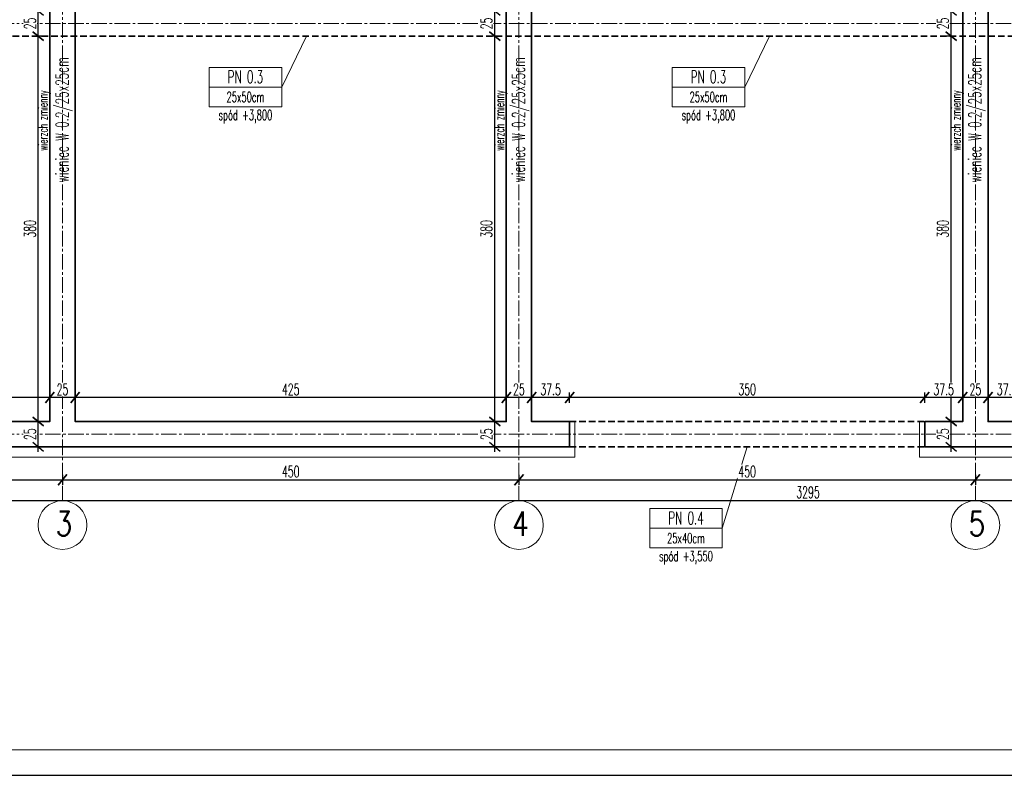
# Model space of a CAD drawing. Header units: centimetres. Extents: x 125945 to 146944, y 20629 to 31773.
# Tile 68 of 80: x 141315 to 142285, y 28341 to 29086. Entities that reach past the tile are written whole.
import ezdxf

# ---------------------------------------------------------------- set-up
doc = ezdxf.new("R2010")
doc.units = ezdxf.units.CM
doc.linetypes.add('CENTER2', pattern=[28.575, 19.05, -3.175, 3.175, -3.175])
doc.linetypes.add('HIDDEN', pattern=[9.525, 6.35, -3.175])
for name, color, linetype, lineweight in [('e-cad_cienkie', 88, 'Continuous', 15), ('e-cad_opisy', 7, 'Continuous', 15), ('e-cad_osie', 172, 'CENTER2', 9), ('e-cad_wymiary', 66, 'Continuous', 15), ('K- OPISY', 40, 'Continuous', 15), ('K-BELKI ŻELBETOWE', 160, 'HIDDEN', 35), ('K-IZOLACJA', 32, 'Continuous', 15), ('K-ŚCIANY KONSTRUKCYJNE', 16, 'Continuous', 35)]:
    doc.layers.add(name, color=color, linetype=linetype, lineweight=lineweight)
doc.styles.add('e-cad_1', font='simplex.shx', dxfattribs={"width": 0.6})
doc.styles.add('e-cad_2', font='simplex.shx', dxfattribs={"width": 0.8})
doc.styles.add('simpl', font='simplex.shx', dxfattribs={"width": 0.6})
doc.dimstyles.new('e-cad_1_50_[cm]', dxfattribs={"dimscale": 5, "dimtxt": 2.25, "dimasz": 1.75, "dimexe": 1, "dimexo": 0, "dimgap": 0.5, "dimtad": 1, "dimdec": 1, "dimrnd": 0.5, "dimdsep": 46, "dimtxsty": 'simpl', "dimblk": 'OBLIQUE', "dimcen": 0, "dimdle": 1, "dimclrd": 256, "dimclre": 256, "dimclrt": 256, "dimadec": 0, "dimazin": 0, "dimtfac": 1, "dimtdec": 1, "dimtix": 1, "dimtmove": 2, "dimatfit": 3, "dimldrblk": 'OBLIQUE', "dimfxl": 1, "dimfxlon": 1, "dimtfill": 1, "dimarcsym": 0})

# ---------------------------------------------------------------- blocks, each defined once
blk = doc.blocks.new('_Oblique')
at = {"color": 0, "linetype": 'ByBlock', "lineweight": -2}
blk.add_line((0.5, 0.6), (-0.5, -0.6), dxfattribs=at)
blk = doc.blocks.new('*D3725')
at = {"layer": 'e-cad_wymiary', "lineweight": -2, "ltscale": 2}
for p, q in [((142233, 28659.52), (142233, 28694.52)), ((142228, 28689.52), (142238, 28689.52)), ((142228, 28664.52), (142238, 28664.52))]:
    blk.add_line(p, q, dxfattribs=at)
at = {"layer": 'e-cad_wymiary', "lineweight": -2, "xscale": 8.75, "yscale": 8.75, "zscale": 8.75}
for p, rotation in [((142233, 28689.52), 90), ((142233, 28664.52), 270)]:
    blk.add_blockref('_Oblique', p, dxfattribs=dict(at, rotation=rotation))
at = {"layer": 'e-cad_wymiary', "ltscale": 2, "insert": (142224.88, 28677.02), "char_height": 11.25, "attachment_point": 5, "rotation": 90, "style": 'simpl', "bg_fill": 3, "box_fill_scale": 1.1, "bg_fill_color": 256, "bg_fill_true_color": 13158600, "bg_fill_transparency": 0}
blk.add_mtext('25', dxfattribs=at)
at = {"layer": 'Defpoints', "color": 0}
for p in [(142227.74, 28689.52), (142233, 28689.52), (142227.74, 28664.52)]:
    blk.add_point(p, dxfattribs=at)
blk = doc.blocks.new('*D3726')
at = {"layer": 'Defpoints', "color": 0}
for p in [(142233, 29069.52), (142244.4, 29069.52), (142227.74, 28689.52)]:
    blk.add_point(p, dxfattribs=at)
at = {"layer": 'e-cad_wymiary', "lineweight": -2, "ltscale": 2}
for p, q in [((142233, 28684.52), (142233, 29074.52)), ((142238, 29069.52), (142228, 29069.52)), ((142228, 28689.52), (142238, 28689.52))]:
    blk.add_line(p, q, dxfattribs=at)
at = {"layer": 'e-cad_wymiary', "lineweight": -2, "xscale": 8.75, "yscale": 8.75, "zscale": 8.75}
for p, rotation in [((142233, 29069.52), 90), ((142233, 28689.52), 270)]:
    blk.add_blockref('_Oblique', p, dxfattribs=dict(at, rotation=rotation))
at = {"layer": 'e-cad_wymiary', "ltscale": 2, "insert": (142224.88, 28879.52), "char_height": 11.25, "attachment_point": 5, "rotation": 90, "style": 'simpl', "bg_fill": 3, "box_fill_scale": 1.1, "bg_fill_color": 256, "bg_fill_true_color": 13158600, "bg_fill_transparency": 0}
blk.add_mtext('380', dxfattribs=at)
blk = doc.blocks.new('*D3727')
at = {"layer": 'Defpoints', "color": 0}
for p in [(142244.4, 29094.52), (142244.4, 29069.52)]:
    blk.add_point(p, dxfattribs=at)
at = {"layer": 'e-cad_wymiary', "lineweight": -2, "ltscale": 2}
for p, q in [((142238, 29094.52), (142228, 29094.52)), ((142233, 29064.52), (142233, 29099.52)), ((142238, 29069.52), (142228, 29069.52))]:
    blk.add_line(p, q, dxfattribs=at)
at = {"layer": 'e-cad_wymiary', "lineweight": -2, "xscale": 8.75, "yscale": 8.75, "zscale": 8.75}
for p, rotation in [((142233, 29094.52), 90), ((142233, 29069.52), 270)]:
    blk.add_blockref('_Oblique', p, dxfattribs=dict(at, rotation=rotation))
at = {"layer": 'e-cad_wymiary', "ltscale": 2, "insert": (142224.88, 29082.02), "char_height": 11.25, "attachment_point": 5, "rotation": 90, "style": 'simpl', "bg_fill": 3, "box_fill_scale": 1.1, "bg_fill_color": 256, "bg_fill_true_color": 13158600, "bg_fill_transparency": 0}
blk.add_mtext('25', dxfattribs=at)
at = {"layer": 'Defpoints', "color": 0}
blk.add_point((142233, 29094.52), dxfattribs=at)
blk = doc.blocks.new('*D3730')
at = {"layer": 'e-cad_wymiary', "lineweight": -2, "ltscale": 2}
for p, q in [((141783, 28659.52), (141783, 28694.52)), ((141778, 28689.52), (141788, 28689.52)), ((141778, 28664.52), (141788, 28664.52))]:
    blk.add_line(p, q, dxfattribs=at)
at = {"layer": 'e-cad_wymiary', "lineweight": -2, "xscale": 8.75, "yscale": 8.75, "zscale": 8.75}
for p, rotation in [((141783, 28689.52), 90), ((141783, 28664.52), 270)]:
    blk.add_blockref('_Oblique', p, dxfattribs=dict(at, rotation=rotation))
at = {"layer": 'e-cad_wymiary', "ltscale": 2, "insert": (141774.88, 28677.02), "char_height": 11.25, "attachment_point": 5, "rotation": 90, "style": 'simpl', "bg_fill": 3, "box_fill_scale": 1.1, "bg_fill_color": 256, "bg_fill_true_color": 13158600, "bg_fill_transparency": 0}
blk.add_mtext('25', dxfattribs=at)
at = {"layer": 'Defpoints', "color": 0}
for p in [(141777.74, 28689.52), (141783, 28689.52), (141777.74, 28664.52)]:
    blk.add_point(p, dxfattribs=at)
blk = doc.blocks.new('*D3731')
at = {"layer": 'Defpoints', "color": 0}
for p in [(141783, 29069.52), (141794.4, 29069.52), (141777.74, 28689.52)]:
    blk.add_point(p, dxfattribs=at)
at = {"layer": 'e-cad_wymiary', "lineweight": -2, "ltscale": 2}
for p, q in [((141783, 28684.52), (141783, 29074.52)), ((141788, 29069.52), (141778, 29069.52)), ((141778, 28689.52), (141788, 28689.52))]:
    blk.add_line(p, q, dxfattribs=at)
at = {"layer": 'e-cad_wymiary', "lineweight": -2, "xscale": 8.75, "yscale": 8.75, "zscale": 8.75}
for p, rotation in [((141783, 29069.52), 90), ((141783, 28689.52), 270)]:
    blk.add_blockref('_Oblique', p, dxfattribs=dict(at, rotation=rotation))
at = {"layer": 'e-cad_wymiary', "ltscale": 2, "insert": (141774.88, 28879.52), "char_height": 11.25, "attachment_point": 5, "rotation": 90, "style": 'simpl', "bg_fill": 3, "box_fill_scale": 1.1, "bg_fill_color": 256, "bg_fill_true_color": 13158600, "bg_fill_transparency": 0}
blk.add_mtext('380', dxfattribs=at)
blk = doc.blocks.new('*D3732')
at = {"layer": 'Defpoints', "color": 0}
for p in [(141794.4, 29094.52), (141794.4, 29069.52)]:
    blk.add_point(p, dxfattribs=at)
at = {"layer": 'e-cad_wymiary', "lineweight": -2, "ltscale": 2}
for p, q in [((141788, 29094.52), (141778, 29094.52)), ((141783, 29064.52), (141783, 29099.52)), ((141788, 29069.52), (141778, 29069.52))]:
    blk.add_line(p, q, dxfattribs=at)
at = {"layer": 'e-cad_wymiary', "lineweight": -2, "xscale": 8.75, "yscale": 8.75, "zscale": 8.75}
for p, rotation in [((141783, 29094.52), 90), ((141783, 29069.52), 270)]:
    blk.add_blockref('_Oblique', p, dxfattribs=dict(at, rotation=rotation))
at = {"layer": 'e-cad_wymiary', "ltscale": 2, "insert": (141774.88, 29082.02), "char_height": 11.25, "attachment_point": 5, "rotation": 90, "style": 'simpl', "bg_fill": 3, "box_fill_scale": 1.1, "bg_fill_color": 256, "bg_fill_true_color": 13158600, "bg_fill_transparency": 0}
blk.add_mtext('25', dxfattribs=at)
at = {"layer": 'Defpoints', "color": 0}
blk.add_point((141783, 29094.52), dxfattribs=at)
blk = doc.blocks.new('*D3735')
at = {"layer": 'e-cad_wymiary', "lineweight": -2, "ltscale": 2}
for p, q in [((141333, 28659.52), (141333, 28694.52)), ((141328, 28689.52), (141338, 28689.52)), ((141328, 28664.52), (141338, 28664.52))]:
    blk.add_line(p, q, dxfattribs=at)
at = {"layer": 'e-cad_wymiary', "lineweight": -2, "xscale": 8.75, "yscale": 8.75, "zscale": 8.75}
for p, rotation in [((141333, 28689.52), 90), ((141333, 28664.52), 270)]:
    blk.add_blockref('_Oblique', p, dxfattribs=dict(at, rotation=rotation))
at = {"layer": 'e-cad_wymiary', "ltscale": 2, "insert": (141324.88, 28677.02), "char_height": 11.25, "attachment_point": 5, "rotation": 90, "style": 'simpl', "bg_fill": 3, "box_fill_scale": 1.1, "bg_fill_color": 256, "bg_fill_true_color": 13158600, "bg_fill_transparency": 0}
blk.add_mtext('25', dxfattribs=at)
at = {"layer": 'Defpoints', "color": 0}
for p in [(141327.74, 28689.52), (141333, 28689.52), (141327.74, 28664.52)]:
    blk.add_point(p, dxfattribs=at)
blk = doc.blocks.new('*D3736')
at = {"layer": 'Defpoints', "color": 0}
for p in [(141333, 29069.52), (141344.4, 29069.52), (141327.74, 28689.52)]:
    blk.add_point(p, dxfattribs=at)
at = {"layer": 'e-cad_wymiary', "lineweight": -2, "ltscale": 2}
for p, q in [((141333, 28684.52), (141333, 29074.52)), ((141338, 29069.52), (141328, 29069.52)), ((141328, 28689.52), (141338, 28689.52))]:
    blk.add_line(p, q, dxfattribs=at)
at = {"layer": 'e-cad_wymiary', "lineweight": -2, "xscale": 8.75, "yscale": 8.75, "zscale": 8.75}
for p, rotation in [((141333, 29069.52), 90), ((141333, 28689.52), 270)]:
    blk.add_blockref('_Oblique', p, dxfattribs=dict(at, rotation=rotation))
at = {"layer": 'e-cad_wymiary', "ltscale": 2, "insert": (141324.88, 28879.52), "char_height": 11.25, "attachment_point": 5, "rotation": 90, "style": 'simpl', "bg_fill": 3, "box_fill_scale": 1.1, "bg_fill_color": 256, "bg_fill_true_color": 13158600, "bg_fill_transparency": 0}
blk.add_mtext('380', dxfattribs=at)
blk = doc.blocks.new('*D3737')
at = {"layer": 'Defpoints', "color": 0}
for p in [(141344.4, 29094.52), (141344.4, 29069.52)]:
    blk.add_point(p, dxfattribs=at)
at = {"layer": 'e-cad_wymiary', "lineweight": -2, "ltscale": 2}
for p, q in [((141338, 29094.52), (141328, 29094.52)), ((141333, 29064.52), (141333, 29099.52)), ((141338, 29069.52), (141328, 29069.52))]:
    blk.add_line(p, q, dxfattribs=at)
at = {"layer": 'e-cad_wymiary', "lineweight": -2, "xscale": 8.75, "yscale": 8.75, "zscale": 8.75}
for p, rotation in [((141333, 29094.52), 90), ((141333, 29069.52), 270)]:
    blk.add_blockref('_Oblique', p, dxfattribs=dict(at, rotation=rotation))
at = {"layer": 'e-cad_wymiary', "ltscale": 2, "insert": (141324.88, 29082.02), "char_height": 11.25, "attachment_point": 5, "rotation": 90, "style": 'simpl', "bg_fill": 3, "box_fill_scale": 1.1, "bg_fill_color": 256, "bg_fill_true_color": 13158600, "bg_fill_transparency": 0}
blk.add_mtext('25', dxfattribs=at)
at = {"layer": 'Defpoints', "color": 0}
blk.add_point((141333, 29094.52), dxfattribs=at)
blk = doc.blocks.new('*D3768')
at = {"layer": 'Defpoints', "color": 0}
for p in [(142269.4, 28689.52), (142306.9, 28689.52)]:
    blk.add_point(p, dxfattribs=at)
at = {"layer": 'e-cad_wymiary', "lineweight": -2, "ltscale": 2}
for p, q in [((142269.4, 28708.11), (142269.4, 28718.11)), ((142306.9, 28708.11), (142306.9, 28718.11)), ((142311.9, 28713.11), (142264.4, 28713.11))]:
    blk.add_line(p, q, dxfattribs=at)
at = {"layer": 'e-cad_wymiary', "lineweight": -2, "xscale": 8.75, "yscale": 8.75, "zscale": 8.75, "rotation": 180}
blk.add_blockref('_Oblique', (142269.4, 28713.11), dxfattribs=at)
at = {"layer": 'e-cad_wymiary', "lineweight": -2, "xscale": 8.75, "yscale": 8.75, "zscale": 8.75}
blk.add_blockref('_Oblique', (142306.9, 28713.11), dxfattribs=at)
at = {"layer": 'e-cad_wymiary', "ltscale": 2, "insert": (142288.15, 28721.23), "char_height": 11.25, "attachment_point": 5, "style": 'simpl', "bg_fill": 3, "box_fill_scale": 1.1, "bg_fill_color": 256, "bg_fill_true_color": 13158600, "bg_fill_transparency": 0}
blk.add_mtext('37.5', dxfattribs=at)
at = {"layer": 'Defpoints', "color": 0}
blk.add_point((142269.4, 28713.11), dxfattribs=at)
blk = doc.blocks.new('*D3769')
at = {"layer": 'Defpoints', "color": 0}
for p in [(142244.4, 28689.52), (142269.4, 28689.52)]:
    blk.add_point(p, dxfattribs=at)
at = {"layer": 'e-cad_wymiary', "lineweight": -2, "ltscale": 2}
for p, q in [((142244.4, 28708.11), (142244.4, 28718.11)), ((142269.4, 28708.11), (142269.4, 28718.11)), ((142274.4, 28713.11), (142239.4, 28713.11))]:
    blk.add_line(p, q, dxfattribs=at)
at = {"layer": 'e-cad_wymiary', "lineweight": -2, "xscale": 8.75, "yscale": 8.75, "zscale": 8.75, "rotation": 180}
blk.add_blockref('_Oblique', (142244.4, 28713.11), dxfattribs=at)
at = {"layer": 'e-cad_wymiary', "lineweight": -2, "xscale": 8.75, "yscale": 8.75, "zscale": 8.75}
blk.add_blockref('_Oblique', (142269.4, 28713.11), dxfattribs=at)
at = {"layer": 'e-cad_wymiary', "ltscale": 2, "insert": (142256.9, 28721.23), "char_height": 11.25, "attachment_point": 5, "style": 'simpl', "bg_fill": 3, "box_fill_scale": 1.1, "bg_fill_color": 256, "bg_fill_true_color": 13158600, "bg_fill_transparency": 0}
blk.add_mtext('25', dxfattribs=at)
at = {"layer": 'Defpoints', "color": 0}
blk.add_point((142244.4, 28713.11), dxfattribs=at)
blk = doc.blocks.new('*D3770')
at = {"layer": 'Defpoints', "color": 0}
for p in [(142206.9, 28689.52), (142244.4, 28689.52)]:
    blk.add_point(p, dxfattribs=at)
at = {"layer": 'e-cad_wymiary', "lineweight": -2, "ltscale": 2}
for p, q in [((142206.9, 28708.11), (142206.9, 28718.11)), ((142244.4, 28708.11), (142244.4, 28718.11)), ((142249.4, 28713.11), (142201.9, 28713.11))]:
    blk.add_line(p, q, dxfattribs=at)
at = {"layer": 'e-cad_wymiary', "lineweight": -2, "xscale": 8.75, "yscale": 8.75, "zscale": 8.75, "rotation": 180}
blk.add_blockref('_Oblique', (142206.9, 28713.11), dxfattribs=at)
at = {"layer": 'e-cad_wymiary', "lineweight": -2, "xscale": 8.75, "yscale": 8.75, "zscale": 8.75}
blk.add_blockref('_Oblique', (142244.4, 28713.11), dxfattribs=at)
at = {"layer": 'e-cad_wymiary', "ltscale": 2, "insert": (142225.65, 28721.23), "char_height": 11.25, "attachment_point": 5, "style": 'simpl', "bg_fill": 3, "box_fill_scale": 1.1, "bg_fill_color": 256, "bg_fill_true_color": 13158600, "bg_fill_transparency": 0}
blk.add_mtext('37.5', dxfattribs=at)
at = {"layer": 'Defpoints', "color": 0}
blk.add_point((142206.9, 28713.11), dxfattribs=at)
blk = doc.blocks.new('*D3771')
at = {"layer": 'Defpoints', "color": 0}
for p in [(141856.9, 28713.11), (141856.9, 28689.52), (142206.9, 28689.52)]:
    blk.add_point(p, dxfattribs=at)
at = {"layer": 'e-cad_wymiary', "lineweight": -2, "ltscale": 2}
for p, q in [((141856.9, 28708.11), (141856.9, 28718.11)), ((142206.9, 28708.11), (142206.9, 28718.11)), ((142211.9, 28713.11), (141851.9, 28713.11))]:
    blk.add_line(p, q, dxfattribs=at)
at = {"layer": 'e-cad_wymiary', "lineweight": -2, "xscale": 8.75, "yscale": 8.75, "zscale": 8.75, "rotation": 180}
blk.add_blockref('_Oblique', (141856.9, 28713.11), dxfattribs=at)
at = {"layer": 'e-cad_wymiary', "lineweight": -2, "xscale": 8.75, "yscale": 8.75, "zscale": 8.75}
blk.add_blockref('_Oblique', (142206.9, 28713.11), dxfattribs=at)
at = {"layer": 'e-cad_wymiary', "ltscale": 2, "insert": (142031.9, 28721.23), "char_height": 11.25, "attachment_point": 5, "style": 'simpl', "bg_fill": 3, "box_fill_scale": 1.1, "bg_fill_color": 256, "bg_fill_true_color": 13158600, "bg_fill_transparency": 0}
blk.add_mtext('350', dxfattribs=at)
blk = doc.blocks.new('*D3772')
at = {"layer": 'Defpoints', "color": 0}
for p in [(141819.4, 28689.52), (141856.9, 28689.52)]:
    blk.add_point(p, dxfattribs=at)
at = {"layer": 'e-cad_wymiary', "lineweight": -2, "ltscale": 2}
for p, q in [((141819.4, 28708.11), (141819.4, 28718.11)), ((141856.9, 28708.11), (141856.9, 28718.11)), ((141861.9, 28713.11), (141814.4, 28713.11))]:
    blk.add_line(p, q, dxfattribs=at)
at = {"layer": 'e-cad_wymiary', "lineweight": -2, "xscale": 8.75, "yscale": 8.75, "zscale": 8.75, "rotation": 180}
blk.add_blockref('_Oblique', (141819.4, 28713.11), dxfattribs=at)
at = {"layer": 'e-cad_wymiary', "lineweight": -2, "xscale": 8.75, "yscale": 8.75, "zscale": 8.75}
blk.add_blockref('_Oblique', (141856.9, 28713.11), dxfattribs=at)
at = {"layer": 'e-cad_wymiary', "ltscale": 2, "insert": (141838.15, 28721.23), "char_height": 11.25, "attachment_point": 5, "style": 'simpl', "bg_fill": 3, "box_fill_scale": 1.1, "bg_fill_color": 256, "bg_fill_true_color": 13158600, "bg_fill_transparency": 0}
blk.add_mtext('37.5', dxfattribs=at)
at = {"layer": 'Defpoints', "color": 0}
blk.add_point((141819.4, 28713.11), dxfattribs=at)
blk = doc.blocks.new('*D3773')
at = {"layer": 'Defpoints', "color": 0}
for p in [(141794.4, 28689.52), (141819.4, 28689.52)]:
    blk.add_point(p, dxfattribs=at)
at = {"layer": 'e-cad_wymiary', "lineweight": -2, "ltscale": 2}
for p, q in [((141794.4, 28708.11), (141794.4, 28718.11)), ((141819.4, 28708.11), (141819.4, 28718.11)), ((141824.4, 28713.11), (141789.4, 28713.11))]:
    blk.add_line(p, q, dxfattribs=at)
at = {"layer": 'e-cad_wymiary', "lineweight": -2, "xscale": 8.75, "yscale": 8.75, "zscale": 8.75, "rotation": 180}
blk.add_blockref('_Oblique', (141794.4, 28713.11), dxfattribs=at)
at = {"layer": 'e-cad_wymiary', "lineweight": -2, "xscale": 8.75, "yscale": 8.75, "zscale": 8.75}
blk.add_blockref('_Oblique', (141819.4, 28713.11), dxfattribs=at)
at = {"layer": 'e-cad_wymiary', "ltscale": 2, "insert": (141806.9, 28721.23), "char_height": 11.25, "attachment_point": 5, "style": 'simpl', "bg_fill": 3, "box_fill_scale": 1.1, "bg_fill_color": 256, "bg_fill_true_color": 13158600, "bg_fill_transparency": 0}
blk.add_mtext('25', dxfattribs=at)
at = {"layer": 'Defpoints', "color": 0}
blk.add_point((141794.4, 28713.11), dxfattribs=at)
blk = doc.blocks.new('*D3774')
at = {"layer": 'Defpoints', "color": 0}
for p in [(141369.4, 28713.11), (141369.4, 28689.52), (141794.4, 28689.52)]:
    blk.add_point(p, dxfattribs=at)
at = {"layer": 'e-cad_wymiary', "lineweight": -2, "ltscale": 2}
for p, q in [((141369.4, 28708.11), (141369.4, 28718.11)), ((141794.4, 28708.11), (141794.4, 28718.11)), ((141799.4, 28713.11), (141364.4, 28713.11))]:
    blk.add_line(p, q, dxfattribs=at)
at = {"layer": 'e-cad_wymiary', "lineweight": -2, "xscale": 8.75, "yscale": 8.75, "zscale": 8.75, "rotation": 180}
blk.add_blockref('_Oblique', (141369.4, 28713.11), dxfattribs=at)
at = {"layer": 'e-cad_wymiary', "lineweight": -2, "xscale": 8.75, "yscale": 8.75, "zscale": 8.75}
blk.add_blockref('_Oblique', (141794.4, 28713.11), dxfattribs=at)
at = {"layer": 'e-cad_wymiary', "ltscale": 2, "insert": (141581.9, 28721.23), "char_height": 11.25, "attachment_point": 5, "style": 'simpl', "bg_fill": 3, "box_fill_scale": 1.1, "bg_fill_color": 256, "bg_fill_true_color": 13158600, "bg_fill_transparency": 0}
blk.add_mtext('425', dxfattribs=at)
blk = doc.blocks.new('*D3775')
at = {"layer": 'Defpoints', "color": 0}
for p in [(141344.4, 28689.52), (141369.4, 28689.52)]:
    blk.add_point(p, dxfattribs=at)
at = {"layer": 'e-cad_wymiary', "lineweight": -2, "ltscale": 2}
for p, q in [((141344.4, 28708.11), (141344.4, 28718.11)), ((141369.4, 28708.11), (141369.4, 28718.11)), ((141374.4, 28713.11), (141339.4, 28713.11))]:
    blk.add_line(p, q, dxfattribs=at)
at = {"layer": 'e-cad_wymiary', "lineweight": -2, "xscale": 8.75, "yscale": 8.75, "zscale": 8.75, "rotation": 180}
blk.add_blockref('_Oblique', (141344.4, 28713.11), dxfattribs=at)
at = {"layer": 'e-cad_wymiary', "lineweight": -2, "xscale": 8.75, "yscale": 8.75, "zscale": 8.75}
blk.add_blockref('_Oblique', (141369.4, 28713.11), dxfattribs=at)
at = {"layer": 'e-cad_wymiary', "ltscale": 2, "insert": (141356.9, 28721.23), "char_height": 11.25, "attachment_point": 5, "style": 'simpl', "bg_fill": 3, "box_fill_scale": 1.1, "bg_fill_color": 256, "bg_fill_true_color": 13158600, "bg_fill_transparency": 0}
blk.add_mtext('25', dxfattribs=at)
at = {"layer": 'Defpoints', "color": 0}
blk.add_point((141344.4, 28713.11), dxfattribs=at)
blk = doc.blocks.new('*D3776')
at = {"layer": 'Defpoints', "color": 0}
for p in [(140469.4, 28713.11), (140469.4, 28689.52), (141344.4, 28689.52)]:
    blk.add_point(p, dxfattribs=at)
at = {"layer": 'e-cad_wymiary', "lineweight": -2, "ltscale": 2}
for p, q in [((140469.4, 28708.11), (140469.4, 28718.11)), ((141344.4, 28708.11), (141344.4, 28718.11)), ((141349.4, 28713.11), (140464.4, 28713.11))]:
    blk.add_line(p, q, dxfattribs=at)
at = {"layer": 'e-cad_wymiary', "lineweight": -2, "xscale": 8.75, "yscale": 8.75, "zscale": 8.75, "rotation": 180}
blk.add_blockref('_Oblique', (140469.4, 28713.11), dxfattribs=at)
at = {"layer": 'e-cad_wymiary', "lineweight": -2, "xscale": 8.75, "yscale": 8.75, "zscale": 8.75}
blk.add_blockref('_Oblique', (141344.4, 28713.11), dxfattribs=at)
at = {"layer": 'e-cad_wymiary', "ltscale": 2, "insert": (140906.9, 28721.23), "char_height": 11.25, "attachment_point": 5, "style": 'simpl', "bg_fill": 3, "box_fill_scale": 1.1, "bg_fill_color": 256, "bg_fill_true_color": 13158600, "bg_fill_transparency": 0}
blk.add_mtext('875', dxfattribs=at)
blk = doc.blocks.new('*D3799')
at = {"layer": 'Defpoints', "color": 0}
for p in [(141356.9, 28677.02), (140456.9, 28664.52), (141356.9, 28632.09)]:
    blk.add_point(p, dxfattribs=at)
at = {"layer": 'e-cad_wymiary', "lineweight": -2, "ltscale": 2}
for p, q in [((140456.9, 28637.09), (140456.9, 28627.09)), ((141356.9, 28637.09), (141356.9, 28627.09)), ((140451.9, 28632.09), (141361.9, 28632.09))]:
    blk.add_line(p, q, dxfattribs=at)
at = {"layer": 'e-cad_wymiary', "lineweight": -2, "xscale": 8.75, "yscale": 8.75, "zscale": 8.75, "rotation": 180}
blk.add_blockref('_Oblique', (140456.9, 28632.09), dxfattribs=at)
at = {"layer": 'e-cad_wymiary', "lineweight": -2, "xscale": 8.75, "yscale": 8.75, "zscale": 8.75}
blk.add_blockref('_Oblique', (141356.9, 28632.09), dxfattribs=at)
at = {"layer": 'e-cad_wymiary', "ltscale": 2, "insert": (140906.9, 28640.22), "char_height": 11.25, "attachment_point": 5, "style": 'simpl', "bg_fill": 3, "box_fill_scale": 1.1, "bg_fill_color": 256, "bg_fill_true_color": 13158600, "bg_fill_transparency": 0}
blk.add_mtext('900', dxfattribs=at)
blk = doc.blocks.new('*D3800')
at = {"layer": 'Defpoints', "color": 0}
for p in [(141356.9, 28677.02), (141806.9, 28677.02), (141806.9, 28632.09)]:
    blk.add_point(p, dxfattribs=at)
at = {"layer": 'e-cad_wymiary', "lineweight": -2, "ltscale": 2}
for p, q in [((141356.9, 28637.09), (141356.9, 28627.09)), ((141806.9, 28637.09), (141806.9, 28627.09)), ((141351.9, 28632.09), (141811.9, 28632.09))]:
    blk.add_line(p, q, dxfattribs=at)
at = {"layer": 'e-cad_wymiary', "lineweight": -2, "xscale": 8.75, "yscale": 8.75, "zscale": 8.75, "rotation": 180}
blk.add_blockref('_Oblique', (141356.9, 28632.09), dxfattribs=at)
at = {"layer": 'e-cad_wymiary', "lineweight": -2, "xscale": 8.75, "yscale": 8.75, "zscale": 8.75}
blk.add_blockref('_Oblique', (141806.9, 28632.09), dxfattribs=at)
at = {"layer": 'e-cad_wymiary', "ltscale": 2, "insert": (141581.9, 28640.22), "char_height": 11.25, "attachment_point": 5, "style": 'simpl', "bg_fill": 3, "box_fill_scale": 1.1, "bg_fill_color": 256, "bg_fill_true_color": 13158600, "bg_fill_transparency": 0}
blk.add_mtext('450', dxfattribs=at)
blk = doc.blocks.new('*D3801')
at = {"layer": 'Defpoints', "color": 0}
for p in [(141806.9, 28677.02), (142256.9, 28664.52), (142256.9, 28632.09)]:
    blk.add_point(p, dxfattribs=at)
at = {"layer": 'e-cad_wymiary', "lineweight": -2, "ltscale": 2}
for p, q in [((141806.9, 28637.09), (141806.9, 28627.09)), ((142256.9, 28637.09), (142256.9, 28627.09)), ((141801.9, 28632.09), (142261.9, 28632.09))]:
    blk.add_line(p, q, dxfattribs=at)
at = {"layer": 'e-cad_wymiary', "lineweight": -2, "xscale": 8.75, "yscale": 8.75, "zscale": 8.75, "rotation": 180}
blk.add_blockref('_Oblique', (141806.9, 28632.09), dxfattribs=at)
at = {"layer": 'e-cad_wymiary', "lineweight": -2, "xscale": 8.75, "yscale": 8.75, "zscale": 8.75}
blk.add_blockref('_Oblique', (142256.9, 28632.09), dxfattribs=at)
at = {"layer": 'e-cad_wymiary', "ltscale": 2, "insert": (142031.9, 28640.22), "char_height": 11.25, "attachment_point": 5, "style": 'simpl', "bg_fill": 3, "box_fill_scale": 1.1, "bg_fill_color": 256, "bg_fill_true_color": 13158600, "bg_fill_transparency": 0}
blk.add_mtext('450', dxfattribs=at)
blk = doc.blocks.new('*D3802')
at = {"layer": 'Defpoints', "color": 0}
for p in [(142256.9, 28664.52), (142706.9, 28664.52), (142706.9, 28632.09)]:
    blk.add_point(p, dxfattribs=at)
at = {"layer": 'e-cad_wymiary', "lineweight": -2, "ltscale": 2}
for p, q in [((142256.9, 28637.09), (142256.9, 28627.09)), ((142706.9, 28637.09), (142706.9, 28627.09)), ((142251.9, 28632.09), (142711.9, 28632.09))]:
    blk.add_line(p, q, dxfattribs=at)
at = {"layer": 'e-cad_wymiary', "lineweight": -2, "xscale": 8.75, "yscale": 8.75, "zscale": 8.75, "rotation": 180}
blk.add_blockref('_Oblique', (142256.9, 28632.09), dxfattribs=at)
at = {"layer": 'e-cad_wymiary', "lineweight": -2, "xscale": 8.75, "yscale": 8.75, "zscale": 8.75}
blk.add_blockref('_Oblique', (142706.9, 28632.09), dxfattribs=at)
at = {"layer": 'e-cad_wymiary', "ltscale": 2, "insert": (142481.9, 28640.22), "char_height": 11.25, "attachment_point": 5, "style": 'simpl', "bg_fill": 3, "box_fill_scale": 1.1, "bg_fill_color": 256, "bg_fill_true_color": 13158600, "bg_fill_transparency": 0}
blk.add_mtext('450', dxfattribs=at)
blk = doc.blocks.new('*D3806')
at = {"layer": 'Defpoints', "color": 0}
for p in [(140444.4, 28664.52), (143739.4, 28664.52), (143739.4, 28611.59)]:
    blk.add_point(p, dxfattribs=at)
at = {"layer": 'e-cad_wymiary', "lineweight": -2, "ltscale": 2}
for p, q in [((140444.4, 28616.59), (140444.4, 28606.59)), ((143739.4, 28616.59), (143739.4, 28606.59)), ((140439.4, 28611.59), (143744.4, 28611.59))]:
    blk.add_line(p, q, dxfattribs=at)
at = {"layer": 'e-cad_wymiary', "lineweight": -2, "xscale": 8.75, "yscale": 8.75, "zscale": 8.75, "rotation": 180}
blk.add_blockref('_Oblique', (140444.4, 28611.59), dxfattribs=at)
at = {"layer": 'e-cad_wymiary', "lineweight": -2, "xscale": 8.75, "yscale": 8.75, "zscale": 8.75}
blk.add_blockref('_Oblique', (143739.4, 28611.59), dxfattribs=at)
at = {"layer": 'e-cad_wymiary', "ltscale": 2, "insert": (142091.9, 28619.71), "char_height": 11.25, "attachment_point": 5, "style": 'simpl', "bg_fill": 3, "box_fill_scale": 1.1, "bg_fill_color": 256, "bg_fill_true_color": 13158600, "bg_fill_transparency": 0}
blk.add_mtext('3295', dxfattribs=at)

msp = doc.modelspace()

# ---------------------------------------------------------------- linework, layer by layer
at = {"layer": 'Defpoints'}
msp.add_lwpolyline([(140133.77, 28340.69), (144533.77, 28340.69), (144533.77, 29825.69), (140133.77, 29825.69)], close=True, dxfattribs=at)
at = {"layer": 'e-cad_cienkie'}
msp.add_lwpolyline([(140283.77, 28365.69), (144508.77, 28365.69), (144508.77, 29800.69), (140283.77, 29800.69)], close=True, dxfattribs=at)
at = {"layer": 'e-cad_opisy'}
for centre in [(141356.9, 28587.37), (141806.9, 28587.37), (142256.9, 28587.37)]:
    msp.add_circle(centre, 24, dxfattribs=at)
at = {"layer": 'e-cad_osie', "ltscale": 0.8}
for p, q in [((141356.9, 29563.27), (141356.9, 28611.37)), ((141806.9, 29563.27), (141806.9, 28611.37)), ((142256.9, 29563.27), (142256.9, 28611.37)), ((140379.62, 29082.02), (143800.44, 29082.02)), ((140379.62, 28677.02), (143800.44, 28677.02))]:
    msp.add_line(p, q, dxfattribs=at)
at = {"layer": 'K- OPISY', "color": 4, "ltscale": 2}
for p, q in [((141573, 29019.27), (141597.56, 29069.52)), ((142029.51, 29019.27), (142054.07, 29069.52)), ((142007.34, 28584.28), (142031.9, 28664.52))]:
    msp.add_line(p, q, dxfattribs=at)
at = {"layer": 'K- OPISY', "color": 4}
for points in [[(141573, 29038.72), (141501.53, 29038.72), (141501.53, 29019.27), (141573, 29019.27)], [(142029.51, 29038.72), (141958.05, 29038.72), (141958.05, 29019.27), (142029.51, 29019.27)], [(141573, 29019.27), (141501.53, 29019.27), (141501.53, 28999.83), (141573, 28999.83)], [(142029.51, 29019.27), (141958.05, 29019.27), (141958.05, 28999.83), (142029.51, 28999.83)], [(142007.34, 28603.72), (141935.87, 28603.72), (141935.87, 28584.28), (142007.34, 28584.28)], [(142007.34, 28584.28), (141935.87, 28584.28), (141935.87, 28564.83), (142007.34, 28564.83)]]:
    msp.add_lwpolyline(points, close=True, dxfattribs=at)
at = {"layer": 'K-BELKI ŻELBETOWE'}
for p, q in [((141856.9, 28689.52), (142206.9, 28689.52)), ((141856.9, 28664.52), (142206.9, 28664.52))]:
    msp.add_line(p, q, dxfattribs=at)
msp.add_lwpolyline([(143714.4, 29069.52), (140469.4, 29069.52)], dxfattribs=at)
at = {"layer": 'K-IZOLACJA', "ltscale": 0.8}
for p, q in [((141861.9, 28689.52), (141856.9, 28689.52)), ((141861.9, 28654.52), (141861.9, 28689.52)), ((142201.9, 28654.52), (142201.9, 28689.52)), ((142201.9, 28689.52), (142206.9, 28689.52)), ((140434.4, 28654.52), (141861.9, 28654.52)), ((142201.9, 28654.52), (142311.9, 28654.52))]:
    msp.add_line(p, q, dxfattribs=at)
at = {"layer": 'K-ŚCIANY KONSTRUKCYJNE', "ltscale": 0.8}
for points in [[(142306.9, 28664.52), (142206.9, 28664.52), (142206.9, 28689.52), (142244.4, 28689.52), (142244.4, 29474.52), (141819.4, 29474.52), (141819.4, 28689.52), (141856.9, 28689.52), (141856.9, 28664.52), (140444.4, 28664.52), (140444.4, 29499.52), (140506.9, 29499.52)], [(140506.9, 29499.52), (140506.9, 29474.52), (140469.4, 29474.52), (140469.4, 28689.52), (141344.4, 28689.52), (141344.4, 29474.52), (141306.9, 29474.52), (141306.9, 29499.52), (141406.9, 29499.52), (141406.9, 29474.52), (141369.4, 29474.52), (141369.4, 28689.52), (141794.4, 28689.52), (141794.4, 29474.52), (141756.9, 29474.52), (141756.9, 29499.52), (143169.4, 29499.52)], [(142694.4, 29474.52), (142269.4, 29474.52), (142269.4, 28689.52), (142306.9, 28689.52)]]:
    msp.add_lwpolyline(points, dxfattribs=at)

# ---------------------------------------------------------------- texts
at = {"layer": 'e-cad_opisy', "ltscale": 2, "style": 'e-cad_2', "width": 0.8}
for s, p in [('3', (141350.11, 28576.87)), ('4', (141800.11, 28576.87)), ('5', (142250.11, 28576.87))]:
    msp.add_text(s, height=24, dxfattribs=at).set_placement(p)
at = {"layer": 'K- OPISY', "color": 4, "width": 71.4626, "attachment_point": 5, "style": 'e-cad_1'}
for s, insert, char_height in [('PN 0.3', (141537.27, 29029.4), 12.5), ('PN 0.3', (141993.78, 29029.4), 12.5), ('25x50cm', (141537.27, 29009.57), 10), ('25x50cm', (141993.78, 29009.57), 10), ('spód +3,800', (141537.27, 28990.17), 10), ('spód +3,800', (141993.78, 28990.17), 10), ('PN 0.4', (141971.61, 28594.4), 12.5), ('25x40cm', (141971.61, 28574.58), 10), ('spód +3,550', (141971.61, 28555.17), 10)]:
    msp.add_mtext(s, dxfattribs=dict(at, insert=insert, char_height=char_height))

# ---------------------------------------------------------------- next in the draw order: dimensions: what is measured, and where the dimension line sits
at = {"layer": 'e-cad_wymiary', "ltscale": 2}
dim = msp.add_linear_dim(base=(142269.4, 28713.11), p1=(142306.9, 28689.52), p2=(142269.4, 28689.52), dimstyle='e-cad_1_50_[cm]', dxfattribs=at)
dim.commit()
dim.dimension.update_dxf_attribs({"geometry": '*D3768', "text_midpoint": (142288.15, 28721.23)})
for base, p1, p2, picture, middle in [((141333, 28689.52), (141327.74, 28664.52), (141327.74, 28689.52), '*D3735', (141324.88, 28677.02)), ((141783, 28689.52), (141777.74, 28664.52), (141777.74, 28689.52), '*D3730', (141774.88, 28677.02)), ((142233, 28689.52), (142227.74, 28664.52), (142227.74, 28689.52), '*D3725', (142224.88, 28677.02))]:
    dim = msp.add_linear_dim(base=base, p1=p1, p2=p2, angle=90, dimstyle='e-cad_1_50_[cm]', dxfattribs=at)
    dim.commit()
    dim.dimension.update_dxf_attribs({"geometry": picture, "text_midpoint": middle})

# ---------------------------------------------------------------- next in the draw order: dimensions: what is measured, and where the dimension line sits
for base, p1, p2, picture, middle in [((141333, 29069.52), (141327.74, 28689.52), (141344.4, 29069.52), '*D3736', (141324.88, 28879.52)), ((141783, 29069.52), (141777.74, 28689.52), (141794.4, 29069.52), '*D3731', (141774.88, 28879.52)), ((142233, 29069.52), (142227.74, 28689.52), (142244.4, 29069.52), '*D3726', (142224.88, 28879.52))]:
    dim = msp.add_linear_dim(base=base, p1=p1, p2=p2, angle=90, dimstyle='e-cad_1_50_[cm]', dxfattribs=at)
    dim.commit()
    dim.dimension.update_dxf_attribs({"geometry": picture, "text_midpoint": middle})
dim = msp.add_linear_dim(base=(141356.9, 28632.09), p1=(140456.9, 28664.52), p2=(141356.9, 28677.02), dimstyle='e-cad_1_50_[cm]', dxfattribs=at)
dim.commit()
dim.dimension.update_dxf_attribs({"geometry": '*D3799', "text_midpoint": (140906.9, 28640.22)})

# ---------------------------------------------------------------- next in the draw order: texts
at = {"layer": 'K- OPISY', "color": 2, "style": 'e-cad_1', "width": 0.6}
for s, height, p in [('wieniec W 0.2/25x25cm', 12.5, (141362.67, 28925.38)), ('wieniec W 0.2/25x25cm', 12.5, (141812.67, 28925.38)), ('wieniec W 0.2/25x25cm', 12.5, (142262.67, 28925.38)), ('wierzch zmienny', 9, (141342.2, 28956.48)), ('wierzch zmienny', 9, (141792.2, 28956.48)), ('wierzch zmienny', 9, (142242.2, 28956.48))]:
    msp.add_text(s, height=height, rotation=90, dxfattribs=at).set_placement(p)

# ---------------------------------------------------------------- next in the draw order: dimensions: what is measured, and where the dimension line sits
at = {"layer": 'e-cad_wymiary', "ltscale": 2}
for base, p1, p2, picture, middle in [((141333, 29094.52), (141344.4, 29069.52), (141344.4, 29094.52), '*D3737', (141324.88, 29082.02)), ((141783, 29094.52), (141794.4, 29069.52), (141794.4, 29094.52), '*D3732', (141774.88, 29082.02)), ((142233, 29094.52), (142244.4, 29069.52), (142244.4, 29094.52), '*D3727', (142224.88, 29082.02))]:
    dim = msp.add_linear_dim(base=base, p1=p1, p2=p2, angle=90, dimstyle='e-cad_1_50_[cm]', dxfattribs=at)
    dim.commit()
    dim.dimension.update_dxf_attribs({"geometry": picture, "text_midpoint": middle})
for base, p1, p2, picture, middle in [((142244.4, 28713.11), (142269.4, 28689.52), (142244.4, 28689.52), '*D3769', (142256.9, 28721.23)), ((141806.9, 28632.09), (141356.9, 28677.02), (141806.9, 28677.02), '*D3800', (141581.9, 28640.22))]:
    dim = msp.add_linear_dim(base=base, p1=p1, p2=p2, dimstyle='e-cad_1_50_[cm]', dxfattribs=at)
    dim.commit()
    dim.dimension.update_dxf_attribs({"geometry": picture, "text_midpoint": middle})

# ---------------------------------------------------------------- next in the draw order: dimensions: what is measured, and where the dimension line sits
for base, p1, p2, picture, middle in [((142206.9, 28713.11), (142244.4, 28689.52), (142206.9, 28689.52), '*D3770', (142225.65, 28721.23)), ((142256.9, 28632.09), (141806.9, 28677.02), (142256.9, 28664.52), '*D3801', (142031.9, 28640.22))]:
    dim = msp.add_linear_dim(base=base, p1=p1, p2=p2, dimstyle='e-cad_1_50_[cm]', dxfattribs=at)
    dim.commit()
    dim.dimension.update_dxf_attribs({"geometry": picture, "text_midpoint": middle})

# ---------------------------------------------------------------- next in the draw order: dimensions: what is measured, and where the dimension line sits
for base, p1, p2, picture, middle in [((141856.9, 28713.11), (142206.9, 28689.52), (141856.9, 28689.52), '*D3771', (142031.9, 28721.23)), ((142706.9, 28632.09), (142256.9, 28664.52), (142706.9, 28664.52), '*D3802', (142481.9, 28640.22))]:
    dim = msp.add_linear_dim(base=base, p1=p1, p2=p2, dimstyle='e-cad_1_50_[cm]', dxfattribs=at)
    dim.commit()
    dim.dimension.update_dxf_attribs({"geometry": picture, "text_midpoint": middle})

# ---------------------------------------------------------------- next in the draw order: dimensions: what is measured, and where the dimension line sits
for base, p1, p2, picture, middle in [((141819.4, 28713.11), (141856.9, 28689.52), (141819.4, 28689.52), '*D3772', (141838.15, 28721.23)), ((143739.4, 28611.59), (140444.4, 28664.52), (143739.4, 28664.52), '*D3806', (142091.9, 28619.71))]:
    dim = msp.add_linear_dim(base=base, p1=p1, p2=p2, dimstyle='e-cad_1_50_[cm]', dxfattribs=at)
    dim.commit()
    dim.dimension.update_dxf_attribs({"geometry": picture, "text_midpoint": middle})

# ---------------------------------------------------------------- next in the draw order: dimensions: what is measured, and where the dimension line sits
dim = msp.add_linear_dim(base=(141794.4, 28713.11), p1=(141819.4, 28689.52), p2=(141794.4, 28689.52), dimstyle='e-cad_1_50_[cm]', dxfattribs=at)
dim.commit()
dim.dimension.update_dxf_attribs({"geometry": '*D3773', "text_midpoint": (141806.9, 28721.23)})

# ---------------------------------------------------------------- next in the draw order: dimensions: what is measured, and where the dimension line sits
dim = msp.add_linear_dim(base=(141369.4, 28713.11), p1=(141794.4, 28689.52), p2=(141369.4, 28689.52), dimstyle='e-cad_1_50_[cm]', dxfattribs=at)
dim.commit()
dim.dimension.update_dxf_attribs({"geometry": '*D3774', "text_midpoint": (141581.9, 28721.23)})

# ---------------------------------------------------------------- next in the draw order: dimensions: what is measured, and where the dimension line sits
dim = msp.add_linear_dim(base=(141344.4, 28713.11), p1=(141369.4, 28689.52), p2=(141344.4, 28689.52), dimstyle='e-cad_1_50_[cm]', dxfattribs=at)
dim.commit()
dim.dimension.update_dxf_attribs({"geometry": '*D3775', "text_midpoint": (141356.9, 28721.23)})

# ---------------------------------------------------------------- next in the draw order: dimensions: what is measured, and where the dimension line sits
dim = msp.add_linear_dim(base=(140469.4, 28713.11), p1=(141344.4, 28689.52), p2=(140469.4, 28689.52), dimstyle='e-cad_1_50_[cm]', dxfattribs=at)
dim.commit()
dim.dimension.update_dxf_attribs({"geometry": '*D3776', "text_midpoint": (140906.9, 28721.23)})

doc.saveas('drawing.dxf')
